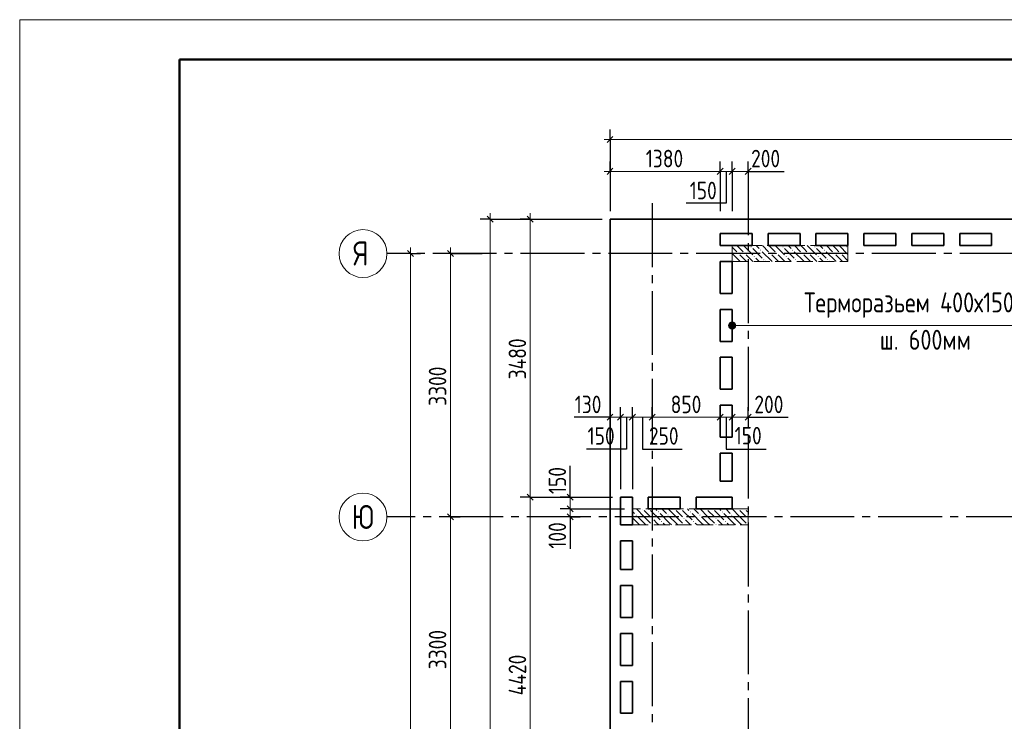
# Model space of a CAD drawing. Header units: millimetres. Extents: x 0 to 31317, y 0 to 42000.
# Tile 3 of 12: x 0 to 12333, y 33210 to 42000. Entities that reach past the tile are written whole.
import ezdxf

# ---------------------------------------------------------------- set-up
doc = ezdxf.new("R2010")
doc.units = ezdxf.units.MM
doc.linetypes.add('______2', pattern=[270, 200, -70])
doc.linetypes.add('______5', pattern=[1100, 800, -100, 100, -100])
for name, color, linetype, lineweight in [('Standard', 7, 'Continuous', 25), ('ЖБ Перекрытие верхний уровень', 7, 'Continuous', 35), ('ЖБ Пилон', 7, 'Continuous', 35), ('Оси', 40, '______5', 18), ('Примечания', 7, 'Continuous', 25), ('Размерная выноска', 7, 'Continuous', 13)]:
    doc.layers.add(name, color=color, linetype=linetype, lineweight=lineweight)
doc.styles.add('GOST 2.304-81', font='txt')
doc.styles.add('ISOCPEUR', font='txt')

msp = doc.modelspace()

# ---------------------------------------------------------------- hatches: boundary and pattern name
at = {"layer": 'ЖБ Пилон', "linetype": 'Continuous', "lineweight": 18, "transparency": 33554687}
for points in [[(9154, 39153), (9161, 39160), (9167, 39153), (9161, 39147)], [(9274, 39113), (9281, 39120), (9287, 39113), (9281, 39107)], [(9554, 39153), (9561, 39160), (9567, 39153), (9561, 39147)], [(9674, 39113), (9681, 39120), (9687, 39113), (9681, 39107)], [(9954, 39153), (9961, 39160), (9967, 39153), (9961, 39147)], [(10074, 39113), (10081, 39120), (10087, 39113), (10081, 39107)], [(10354, 39153), (10361, 39160), (10367, 39153), (10361, 39147)], [(8924, 38997), (8927, 38993), (8924, 38990)], [(8994, 39073), (9001, 39080), (9007, 39073), (9001, 39067)], [(9074, 39073), (9081, 39080), (9087, 39073), (9081, 39067)], [(9194, 39033), (9201, 39040), (9207, 39033), (9201, 39027)], [(9314, 38993), (9321, 39000), (9327, 38993), (9321, 38987)], [(9394, 39073), (9401, 39080), (9407, 39073), (9401, 39067)], [(9474, 39073), (9481, 39080), (9487, 39073), (9481, 39067)], [(9594, 39033), (9601, 39040), (9607, 39033), (9601, 39027)], [(9714, 38993), (9721, 39000), (9727, 38993), (9721, 38987)], [(9794, 39073), (9801, 39080), (9807, 39073), (9801, 39067)], [(9874, 39073), (9881, 39080), (9887, 39073), (9881, 39067)], [(9994, 39033), (10001, 39040), (10007, 39033), (10001, 39027)], [(10114, 38993), (10121, 39000), (10127, 38993), (10121, 38987)], [(10194, 39073), (10201, 39080), (10207, 39073), (10201, 39067)], [(10274, 39073), (10281, 39080), (10287, 39073), (10281, 39067)], [(7714, 35793), (7721, 35800), (7727, 35793), (7721, 35787)], [(7804, 35870), (7801, 35867), (7798, 35870)], [(7884, 35870), (7881, 35867), (7878, 35870)], [(7994, 35833), (8001, 35840), (8007, 35833), (8001, 35827)], [(8114, 35793), (8121, 35800), (8127, 35793), (8121, 35787)], [(8204, 35870), (8201, 35867), (8198, 35870)], [(8284, 35870), (8281, 35867), (8278, 35870)], [(8394, 35833), (8401, 35840), (8407, 35833), (8401, 35827)], [(8514, 35793), (8521, 35800), (8527, 35793), (8521, 35787)], [(8604, 35870), (8601, 35867), (8598, 35870)], [(8684, 35870), (8681, 35867), (8678, 35870)], [(8794, 35833), (8801, 35840), (8807, 35833), (8801, 35827)], [(8914, 35793), (8921, 35800), (8927, 35793), (8921, 35787)], [(9004, 35870), (9001, 35867), (8998, 35870)], [(9084, 35870), (9081, 35867), (9078, 35870)], [(7914, 35753), (7921, 35760), (7927, 35753), (7921, 35747)], [(7914, 35673), (7921, 35680), (7927, 35673), (7924, 35670), (7918, 35670)], [(8034, 35713), (8041, 35720), (8047, 35713), (8041, 35707)], [(8314, 35753), (8321, 35760), (8327, 35753), (8321, 35747)], [(8314, 35673), (8321, 35680), (8327, 35673), (8324, 35670), (8318, 35670)], [(8434, 35713), (8441, 35720), (8447, 35713), (8441, 35707)], [(8714, 35753), (8721, 35760), (8727, 35753), (8721, 35747)], [(8714, 35673), (8721, 35680), (8727, 35673), (8724, 35670), (8718, 35670)], [(8834, 35713), (8841, 35720), (8847, 35713), (8841, 35707)], [(9114, 35753), (9121, 35760), (9124, 35757), (9124, 35750), (9121, 35747)], [(9114, 35673), (9121, 35680), (9124, 35677), (9124, 35670), (9118, 35670)]]:
    msp.add_hatch(color=7, dxfattribs=at).paths.add_polyline_path(points, flags=16)
at = {"layer": 'Примечания', "linetype": 'Continuous', "lineweight": 13, "transparency": 33554687}
for points in [[(8885, 38148), (8885, 38192), (8879, 38170)], [(8902, 38131), (8902, 38209), (8885, 38192)], [(8902, 38131), (8885, 38192), (8885, 38148)], [(8924, 38125), (8924, 38215), (8902, 38209)], [(8924, 38125), (8902, 38209), (8902, 38131)], [(8946, 38131), (8946, 38209), (8924, 38215)], [(8946, 38131), (8924, 38215), (8924, 38125)], [(8963, 38148), (8963, 38192), (8946, 38209)], [(8963, 38148), (8946, 38209), (8946, 38131)], [(8963, 38192), (8963, 38148), (8969, 38170)]]:
    msp.add_hatch(color=7, dxfattribs=at).paths.add_polyline_path(points)

# ---------------------------------------------------------------- linework, layer by layer
at = {"layer": 'Standard', "color": 251, "linetype": 'Continuous', "lineweight": -3, "true_color": 0x656565, "transparency": 33554687}
for p, q in [((7394, 40500), (7394, 40625)), ((7394, 40500), (7394, 40375)), ((7394, 40500), (7394, 39600)), ((7394, 40100), (7394, 40225)), ((8774, 40100), (8774, 40225)), ((8924, 40100), (8924, 40225)), ((9124, 40100), (9124, 40225)), ((7394, 40100), (7394, 39975)), ((7394, 40100), (7394, 39600)), ((8774, 40100), (8774, 39975)), ((8924, 40100), (8924, 39975)), ((9124, 40100), (9124, 39975)), ((9124, 40100), (9124, 40100)), ((5894, 39500), (5769, 39500)), ((5894, 39500), (6019, 39500)), ((5894, 39500), (7294, 39500)), ((6394, 39500), (6269, 39500)), ((6394, 39500), (6519, 39500)), ((6394, 39500), (7294, 39500)), ((4894, 39070), (4769, 39070)), ((4894, 39070), (5019, 39070)), ((4894, 39070), (4894, 39070)), ((5394, 39070), (5269, 39070)), ((5394, 39070), (5519, 39070)), ((5394, 39070), (5794, 39070)), ((7394, 37020), (7394, 37145)), ((7524, 37020), (7524, 37145)), ((7674, 37020), (7674, 37145)), ((7924, 37020), (7924, 37145)), ((8774, 37020), (8774, 37145)), ((8924, 37020), (8924, 37145)), ((9124, 37020), (9124, 37145)), ((7394, 37020), (7394, 36895)), ((7394, 37020), (7394, 37020)), ((7524, 37020), (7524, 36895)), ((7674, 37020), (7674, 36895)), ((7924, 37020), (7924, 36895)), ((7924, 37020), (7924, 37020)), ((8774, 37020), (8774, 36895)), ((8774, 37020), (8774, 37020)), ((8924, 37020), (8924, 36895)), ((8924, 37020), (8924, 37020)), ((9124, 37020), (9124, 36895)), ((9124, 37020), (9124, 37020)), ((6394, 36020), (6269, 36020)), ((6394, 36020), (6519, 36020)), ((6394, 36020), (7424, 36020)), ((6894, 36020), (6769, 36020)), ((6894, 36020), (7019, 36020)), ((6894, 36020), (7424, 36020)), ((5394, 35770), (5269, 35770)), ((5394, 35770), (5519, 35770)), ((5394, 35770), (5394, 35770)), ((6894, 35870), (6769, 35870)), ((6894, 35770), (6769, 35770)), ((6894, 35870), (7019, 35870)), ((6894, 35870), (7574, 35870)), ((6894, 35770), (7019, 35770)), ((6894, 35770), (6894, 35770))]:
    msp.add_line(p, q, dxfattribs=at)
at = {"layer": 'Standard', "color": 7, "linetype": 'Continuous', "lineweight": 13, "transparency": 33554687}
for p, q in [((7394, 40500), (7319, 40500)), ((22354, 40500), (7394, 40500)), ((7394, 40100), (7319, 40100)), ((8774, 40100), (7394, 40100)), ((8924, 40100), (8774, 40100)), ((9124, 40100), (9199, 40100)), ((5894, 39500), (5894, 39575)), ((6394, 39500), (6394, 39575)), ((4894, 39070), (4894, 39145)), ((5394, 39070), (5394, 39145)), ((7394, 37020), (7319, 37020)), ((7524, 37020), (7394, 37020)), ((7674, 37020), (7524, 37020)), ((7924, 37020), (7674, 37020)), ((8774, 37020), (7924, 37020)), ((9124, 37020), (9199, 37020)), ((6394, 36020), (6394, 31600)), ((6894, 36020), (6894, 36095)), ((5394, 35770), (5394, 32470)), ((6894, 35870), (6894, 35770)), ((6894, 35770), (6894, 35695))]:
    msp.add_line(p, q, dxfattribs=at)
at = {"layer": 'Standard', "color": 7, "linetype": 'Continuous', "lineweight": 25, "transparency": 33554687}
for p, q in [((7431, 40538), (7357, 40462)), ((7431, 40138), (7357, 40062)), ((8812, 40138), (8736, 40062)), ((8961, 40138), (8886, 40062)), ((9161, 40138), (9086, 40062)), ((5931, 39462), (5857, 39538)), ((6357, 39538), (6432, 39462)), ((4857, 39108), (4932, 39033)), ((5357, 39108), (5432, 39033)), ((7431, 37057), (7357, 36982)), ((7561, 37057), (7486, 36982)), ((7712, 37057), (7636, 36982)), ((7961, 37057), (7886, 36982)), ((8812, 37057), (8736, 36982)), ((8961, 37057), (8886, 36982)), ((9161, 37057), (9086, 36982)), ((6357, 36057), (6432, 35982)), ((6857, 36057), (6932, 35982)), ((6857, 35908), (6932, 35833)), ((5357, 35808), (5432, 35733)), ((6857, 35808), (6932, 35733))]:
    msp.add_line(p, q, dxfattribs=at)
at = {"layer": 'Standard', "color": 7, "linetype": 'Continuous', "lineweight": 13, "transparency": 33554687}
msp.add_lwpolyline([(0, 0), (29700, 0), (29700, 42000), (0, 42000), (0, 0)], close=True, dxfattribs=at)
at = {"layer": 'Standard', "color": 7, "linetype": 'Continuous', "lineweight": 50, "transparency": 33554687}
msp.add_lwpolyline([(2000, 41500), (29200, 41500), (29200, 500), (2000, 500), (2000, 41500)], close=True, dxfattribs=at)
at = {"layer": 'Standard', "color": 251, "linetype": 'Continuous', "lineweight": -3, "true_color": 0x656565, "transparency": 33554687}
for points in [[(8774, 40100), (8774, 39933), (8774, 39933), (8774, 39600)], [(8924, 40100), (8924, 40011), (8924, 40011), (8924, 39600)], [(7524, 37020), (7524, 36726), (7524, 36726), (7524, 36120)], [(7674, 37020), (7674, 36754), (7674, 36754), (7674, 36120)]]:
    msp.add_lwpolyline(points, dxfattribs=at)
at = {"layer": 'Standard', "color": 7, "linetype": 'Continuous', "lineweight": 13, "transparency": 33554687}
for points in [[(9124, 40100), (8977, 40100), (8977, 40100), (8924, 40100)], [(5894, 17930), (5894, 28315), (5894, 28315), (5894, 39500)], [(6394, 39500), (6394, 37392), (6394, 37392), (6394, 36020)], [(4894, 39070), (4894, 28141), (4894, 28141), (4894, 18030)], [(5394, 39070), (5394, 37060), (5394, 37060), (5394, 35770)], [(8924, 37020), (8885, 37020), (8885, 37020), (8774, 37020)], [(9124, 37020), (9067, 37020), (9067, 37020), (8961, 37020), (8961, 37020), (8924, 37020)], [(6894, 36020), (6894, 35958), (6894, 35958), (6894, 35870)]]:
    msp.add_lwpolyline(points, dxfattribs=at)
at = {"layer": 'ЖБ Перекрытие верхний уровень', "color": 7, "linetype": 'Continuous', "lineweight": 35, "transparency": 33554687}
for p, q in [((22354, 39500), (7394, 39500)), ((7394, 39500), (7394, 17930)), ((8774, 39170), (8774, 39320)), ((8774, 39320), (9174, 39320)), ((9174, 39320), (9174, 39170)), ((9374, 39170), (9374, 39320)), ((9374, 39320), (9774, 39320)), ((9774, 39320), (9774, 39170)), ((9974, 39170), (9974, 39320)), ((9974, 39320), (10374, 39320)), ((10374, 39320), (10374, 39170)), ((10574, 39170), (10574, 39320)), ((10574, 39320), (10974, 39320)), ((10974, 39320), (10974, 39170)), ((11174, 39170), (11174, 39320)), ((11174, 39320), (11574, 39320)), ((11574, 39320), (11574, 39170)), ((11774, 39170), (11774, 39320)), ((11774, 39320), (12174, 39320)), ((12174, 39320), (12174, 39170)), ((9174, 39170), (8774, 39170)), ((9774, 39170), (9374, 39170)), ((10374, 39170), (9974, 39170)), ((10974, 39170), (10574, 39170)), ((11574, 39170), (11174, 39170)), ((12174, 39170), (11774, 39170)), ((8774, 38570), (8774, 38970)), ((8774, 38970), (8924, 38970)), ((8924, 38970), (8924, 38570)), ((8924, 38570), (8774, 38570)), ((8774, 37970), (8774, 38370)), ((8774, 38370), (8924, 38370)), ((8924, 38370), (8924, 37970)), ((8924, 37970), (8774, 37970)), ((8774, 37370), (8774, 37770)), ((8774, 37770), (8924, 37770)), ((8924, 37770), (8924, 37370)), ((8924, 37370), (8774, 37370)), ((8774, 36770), (8774, 37170)), ((8774, 37170), (8924, 37170)), ((8924, 37170), (8924, 36770)), ((8924, 36770), (8774, 36770)), ((8774, 36220), (8774, 36570)), ((8774, 36570), (8924, 36570)), ((8924, 36570), (8924, 36220)), ((8924, 36220), (8774, 36220)), ((7524, 35670), (7524, 36020)), ((7524, 36020), (7674, 36020)), ((7674, 36020), (7674, 35670)), ((7874, 35870), (7874, 36020)), ((7874, 36020), (8274, 36020)), ((8274, 36020), (8274, 35870)), ((8474, 35870), (8474, 36020)), ((8474, 36020), (8924, 36020)), ((8924, 36020), (8924, 35870)), ((8274, 35870), (7874, 35870)), ((8924, 35870), (8474, 35870)), ((7674, 35670), (7524, 35670)), ((7524, 35110), (7524, 35470)), ((7524, 35470), (7674, 35470)), ((7674, 35470), (7674, 35110)), ((7674, 35110), (7524, 35110)), ((7524, 34510), (7524, 34910)), ((7524, 34910), (7674, 34910)), ((7674, 34910), (7674, 34510)), ((7674, 34510), (7524, 34510)), ((7524, 33910), (7524, 34310)), ((7524, 34310), (7674, 34310)), ((7674, 34310), (7674, 33910)), ((7674, 33910), (7524, 33910)), ((7524, 33310), (7524, 33710)), ((7524, 33710), (7674, 33710)), ((7674, 33710), (7674, 33310)), ((7674, 33310), (7524, 33310))]:
    msp.add_line(p, q, dxfattribs=at)
at = {"layer": 'ЖБ Пилон', "color": 253, "linetype": '______2', "lineweight": 13, "true_color": 0xa0a0a0, "transparency": 33554687}
for p, q in [((10374, 39170), (8924, 39170)), ((8924, 39170), (8924, 38970)), ((10374, 38970), (10374, 39170)), ((8924, 38970), (10374, 38970)), ((9124, 35870), (7674, 35870)), ((7674, 35870), (7674, 35670)), ((9124, 35670), (9124, 35870)), ((7674, 35670), (9124, 35670))]:
    msp.add_line(p, q, dxfattribs=at)
at = {"layer": 'ЖБ Пилон', "color": 9, "linetype": 'Continuous', "lineweight": 18, "true_color": 0xc7c7c7, "transparency": 33554687}
for p, q in [((8924, 39150), (8981, 39093)), ((9021, 39133), (8984, 39170)), ((9061, 39093), (9021, 39133)), ((9064, 39170), (9181, 39053)), ((9181, 39133), (9301, 39013)), ((9224, 39170), (9261, 39133)), ((9304, 39170), (9381, 39093)), ((9421, 39133), (9384, 39170)), ((9461, 39093), (9421, 39133)), ((9464, 39170), (9581, 39053)), ((9581, 39133), (9701, 39013)), ((9624, 39170), (9661, 39133)), ((9704, 39170), (9781, 39093)), ((9821, 39133), (9784, 39170)), ((9861, 39093), (9821, 39133)), ((9864, 39170), (9981, 39053)), ((9981, 39133), (10101, 39013)), ((10024, 39170), (10061, 39133)), ((10104, 39170), (10181, 39093)), ((10221, 39133), (10184, 39170)), ((10261, 39093), (10221, 39133)), ((10264, 39170), (10374, 39060)), ((9021, 38973), (8924, 39070)), ((8941, 38973), (8944, 38970)), ((9021, 39053), (9101, 38973)), ((9021, 38973), (9024, 38970)), ((9101, 39053), (9184, 38970)), ((9264, 38970), (9221, 39013)), ((9421, 38973), (9301, 39093)), ((9341, 38973), (9344, 38970)), ((9421, 39053), (9501, 38973)), ((9421, 38973), (9424, 38970)), ((9501, 39053), (9584, 38970)), ((9664, 38970), (9621, 39013)), ((9821, 38973), (9701, 39093)), ((9741, 38973), (9744, 38970)), ((9821, 39053), (9901, 38973)), ((9821, 38973), (9824, 38970)), ((9901, 39053), (9984, 38970)), ((10064, 38970), (10021, 39013)), ((10221, 38973), (10101, 39093)), ((10141, 38973), (10144, 38970)), ((10221, 39053), (10301, 38973)), ((10221, 38973), (10224, 38970)), ((10301, 39053), (10374, 38980)), ((7674, 35840), (7701, 35813)), ((7821, 35773), (7724, 35870)), ((7741, 35773), (7821, 35693)), ((7821, 35853), (7901, 35773)), ((7821, 35773), (7901, 35693)), ((7901, 35853), (8021, 35733)), ((7964, 35870), (7981, 35853)), ((8141, 35693), (8021, 35813)), ((8044, 35870), (8101, 35813)), ((8221, 35773), (8124, 35870)), ((8141, 35773), (8221, 35693)), ((8221, 35853), (8301, 35773)), ((8221, 35773), (8301, 35693)), ((8301, 35853), (8421, 35733)), ((8364, 35870), (8381, 35853)), ((8541, 35693), (8421, 35813)), ((8444, 35870), (8501, 35813)), ((8621, 35773), (8524, 35870)), ((8541, 35773), (8621, 35693)), ((8621, 35853), (8701, 35773)), ((8621, 35773), (8701, 35693)), ((8701, 35853), (8821, 35733)), ((8764, 35870), (8781, 35853)), ((8941, 35693), (8821, 35813)), ((8844, 35870), (8901, 35813)), ((9021, 35773), (8924, 35870)), ((8941, 35773), (9021, 35693)), ((9021, 35853), (9101, 35773)), ((9021, 35773), (9101, 35693)), ((9101, 35853), (9124, 35830)), ((7741, 35693), (7674, 35760)), ((7674, 35680), (7684, 35670)), ((7741, 35693), (7764, 35670)), ((7821, 35693), (7844, 35670)), ((7981, 35693), (7941, 35733)), ((8004, 35670), (7981, 35693)), ((8061, 35693), (8084, 35670)), ((8141, 35693), (8164, 35670)), ((8221, 35693), (8244, 35670)), ((8381, 35693), (8341, 35733)), ((8404, 35670), (8381, 35693)), ((8461, 35693), (8484, 35670)), ((8541, 35693), (8564, 35670)), ((8621, 35693), (8644, 35670)), ((8781, 35693), (8741, 35733)), ((8804, 35670), (8781, 35693)), ((8861, 35693), (8884, 35670)), ((8941, 35693), (8964, 35670)), ((9021, 35693), (9044, 35670))]:
    msp.add_line(p, q, dxfattribs=at)
at = {"layer": 'Оси', "color": 8, "linetype": '______5', "lineweight": -3, "transparency": 33554687}
for p, q in [((9124, 40100), (9124, 15930)), ((7924, 39700), (7924, 15930)), ((23574, 39070), (4600, 39070)), ((22554, 35770), (4600, 35770))]:
    msp.add_line(p, q, dxfattribs=at)
at = {"layer": 'Оси', "color": 7, "linetype": 'Continuous', "lineweight": 13, "transparency": 33554687}
for centre in [(4300, 39070), (4300, 35770)]:
    msp.add_circle(centre, 300, dxfattribs=at)
at = {"layer": 'Примечания', "color": 7, "linetype": 'Continuous', "lineweight": 13, "transparency": 33554687}
for p, q in [((8879, 38170), (8879, 38170)), ((8924, 38215), (8924, 38215)), ((12874, 38170), (8924, 38170)), ((8924, 38125), (8924, 38125)), ((8969, 38170), (8969, 38170))]:
    msp.add_line(p, q, dxfattribs=at)
msp.add_circle((8924, 38170), 45, dxfattribs=at)
at = {"layer": 'Размерная выноска', "color": 7, "linetype": 'Continuous', "lineweight": 25, "transparency": 33554687}
for p, q in [((9124, 40100), (9574, 40100)), ((7394, 37020), (6944, 37020)), ((9124, 37020), (9624, 37020)), ((6894, 36020), (6894, 36410)), ((6894, 35770), (6894, 35370))]:
    msp.add_line(p, q, dxfattribs=at)
for points in [[(8849, 40100), (8849, 39700), (8349, 39700)], [(7599, 37020), (7599, 36620), (7099, 36620)], [(7799, 37020), (7799, 36620), (8299, 36620)], [(8849, 37020), (8849, 36620), (9349, 36620)]]:
    msp.add_lwpolyline(points, dxfattribs=at)

# ---------------------------------------------------------------- texts
at = {"layer": 'Standard', "color": 7, "linetype": 'Continuous', "lineweight": 25, "transparency": 33554687, "char_height": 220, "attachment_point": 7, "style": 'GOST 2.304-81'}
for s, insert, width in [('1380', (7842, 40150), 610.17), ('200', (9161, 40150), 531.97), ('150', (8392, 39750), 469.51), ('130', (6952, 37070), 469.51), ('850', (8154, 37070), 516.4), ('200', (9202, 37070), 531.97), ('150', (7113, 36675), 469.51), ('250', (7881, 36675), 516.4), ('150', (8955, 36679), 469.51)]:
    msp.add_mtext(s, dxfattribs=dict(at, insert=insert, width=width))
at = {"layer": 'Standard', "color": 7, "linetype": 'Continuous', "lineweight": 25, "transparency": 33554687, "char_height": 220, "attachment_point": 7, "rotation": 90, "style": 'GOST 2.304-81'}
for s, insert, width in [('3480', (6344, 37494), 657.05), ('3300', (5344, 37162), 641.48), ('150', (6844, 36057), 469.51), ('100', (6844, 35373), 485.08), ('3300', (5344, 33862), 641.48), ('4420', (6344, 33536), 672.62)]:
    msp.add_mtext(s, dxfattribs=dict(at, insert=insert, width=width))
at = {"layer": 'Оси', "color": 7, "linetype": 'Continuous', "lineweight": 25, "transparency": 33554687, "char_height": 300, "attachment_point": 7, "style": 'ISOCPEUR'}
for s, insert, width in [('\\W0.80;Я', (4180, 38920), 359.83), ('\\W0.83;Ю', (4158, 35620), 408.87)]:
    msp.add_mtext(s, dxfattribs=dict(at, insert=insert, width=width))
at = {"layer": 'Примечания', "color": 7, "linetype": 'Continuous', "lineweight": 25, "transparency": 33554687, "char_height": 250, "attachment_point": 7, "style": 'GOST 2.304-81'}
for s, insert, width in [('Терморазьем\\~400х150мм', (9824, 38265), 3189.08), ('ш.\\~600мм', (10774, 37865), 1279.43)]:
    msp.add_mtext(s, dxfattribs=dict(at, insert=insert, width=width))

doc.saveas('drawing.dxf')
